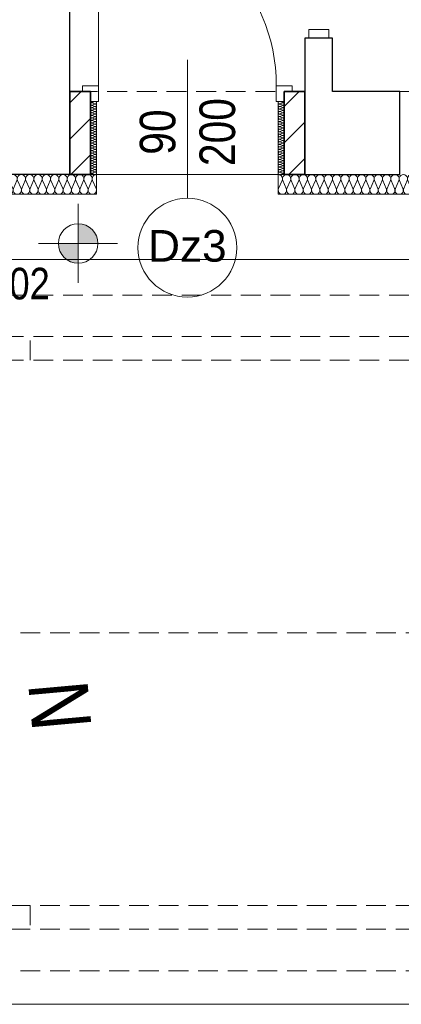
# Model space of a CAD drawing. Extents: x -543332 to -314699, y -9028 to 155584.
# Tile 4 of 256: x -502792 to -500861, y 33228 to 38212. Entities that reach past the tile are written whole.
import ezdxf

# ---------------------------------------------------------------- set-up
doc = ezdxf.new("R2010")
doc.units = 0
doc.header["$MEASUREMENT"] = 0
doc.linetypes.add('Krawędzie ukryte', pattern=[150, 100, -50])
for name, color, linetype, lineweight in [('Arch drzwi_Nr_Pióra__10', 8, 'Continuous', 18), ('Arch ocieplenie_Nr_Pióra__9', 8, 'Continuous', 9), ('Arch opisy okien_Nr_Pióra__9', 8, 'Continuous', 9), ('Arch opisy_Nr_Pióra__9', 8, 'Continuous', 9), ('Arch tabelki_Nr_Pióra__21', 8, 'Continuous', 9), ('Arch wykończenie_Nr_Pióra__3', 8, 'Continuous', 18), ('Arch zmurowania_Nr_Pióra__21', 8, 'Continuous', 9), ('Arch zmurowania_Nr_Pióra__27', 8, 'Continuous', 35), ('INWENT KONST. DREWNIANA_Nr_Pióra__21', 8, 'Continuous', 9), ('INWENT OPISY_Nr_Pióra__9', 8, 'Continuous', 9), ('INWENT RZĘDNE_Nr_Pióra__21', 8, 'Continuous', 9), ('INWENT TEREN_Nr_Pióra__21', 8, 'Continuous', 9), ('INWENT. DRZWI_Nr_Pióra__5', 8, 'Continuous', 13), ('INWENT.ŚCIANY_Nr_Pióra__1', 8, 'Continuous', 25), ('INWENT.ŚCIANY_Nr_Pióra__21', 8, 'Continuous', 9), ('Istniejące stropy_Nr_Pióra__5', 8, 'Continuous', 13)]:
    doc.layers.add(name, color=color, linetype=linetype, lineweight=lineweight)
for name, color, linetype in [('Arch ocieplenie', 8, 'Continuous'), ('Arch zmurowania', 8, 'Continuous'), ('INWENT RZĘDNE', 8, 'Continuous')]:
    doc.layers.add(name, color=color, linetype=linetype)
doc.styles.add('GENERATED_STYLE_10', font='arial.ttf')
doc.styles.add('GENERATED_STYLE_3', font='ARIALN.TTF')
doc.styles.add('GENERATED_STYLE_6', font='ARIALN.TTF')
doc.styles.add('GENERATED_STYLE_7', font='ARIALN.TTF')
pattern_1 = [(45, (0, 0), (-91.923878, 91.923878), [])]

# ---------------------------------------------------------------- blocks, each defined once
blk = doc.blocks.new('Izolacja cieplna 14_77', base_point=(-501483.3, 37427.6))
at = {"layer": 'Arch ocieplenie_Nr_Pióra__9', "linetype": 'Continuous'}
for p, q in [((-501481.6, 37357.4), (-501464, 37397.8)), ((-501460.5, 37397.8), (-501442.9, 37357.4)), ((-501439.4, 37357.4), (-501421.8, 37397.8)), ((-501418.3, 37397.8), (-501400.7, 37357.4)), ((-501397.2, 37357.4), (-501379.6, 37397.8)), ((-501376.1, 37397.8), (-501358.5, 37357.4)), ((-501355, 37357.4), (-501337.4, 37397.8)), ((-501333.9, 37397.8), (-501316.3, 37357.4)), ((-501312.8, 37357.4), (-501295.3, 37397.8)), ((-501291.7, 37397.8), (-501274.2, 37357.4)), ((-501270.6, 37357.4), (-501253.1, 37397.8)), ((-501249.5, 37397.8), (-501232, 37357.4)), ((-501228.4, 37357.4), (-501210.9, 37397.8)), ((-501207.3, 37397.8), (-501189.8, 37357.4)), ((-501186.2, 37357.4), (-501168.7, 37397.8)), ((-501165.1, 37397.8), (-501147.6, 37357.4)), ((-501144.1, 37357.4), (-501126.5, 37397.8)), ((-501123, 37397.8), (-501105.4, 37357.4)), ((-501101.9, 37357.4), (-501084.3, 37397.8)), ((-501080.8, 37397.8), (-501063.2, 37357.4)), ((-501059.7, 37357.4), (-501042.1, 37397.8)), ((-501038.6, 37397.8), (-501021, 37357.4)), ((-501017.5, 37357.4), (-500999.9, 37397.8)), ((-500996.4, 37397.8), (-500978.8, 37357.4)), ((-500975.3, 37357.4), (-500957.8, 37397.8)), ((-500954.2, 37397.8), (-500936.7, 37357.4)), ((-500933.1, 37357.4), (-500915.6, 37397.8)), ((-500912, 37397.8), (-500894.5, 37357.4)), ((-500890.9, 37357.4), (-500873.4, 37397.8)), ((-500869.8, 37397.8), (-500852.3, 37357.4)), ((-500848.7, 37357.4), (-500831.2, 37397.8)), ((-500827.6, 37397.8), (-500810.1, 37357.4))]:
    blk.add_line(p, q, dxfattribs=at)
for centre, start_param, end_param in [((-501483.3, 37406.4), 4.299596, 6.283185), ((-501441.1, 37406.4), 4.299595, 8.266774), ((-501399, 37406.4), 4.299595, 8.266774), ((-501356.8, 37406.4), 4.299595, 8.266774), ((-501314.6, 37406.4), 4.299595, 8.266774), ((-501272.4, 37406.4), 4.299595, 8.266774), ((-501230.2, 37406.4), 4.299595, 8.266774), ((-501188, 37406.4), 4.299595, 8.266774), ((-501145.8, 37406.4), 4.299595, 8.266774), ((-501103.6, 37406.4), 4.299595, 8.266774), ((-501061.5, 37406.4), 4.299595, 8.266774), ((-501019.3, 37406.4), 4.299595, 8.266774), ((-500977.1, 37406.4), 4.299595, 8.266774), ((-500934.9, 37406.4), 4.299595, 8.266774), ((-500892.7, 37406.4), 4.299595, 8.266774), ((-500850.5, 37406.4), 4.299595, 8.266774), ((-500808.3, 37406.4), 6.283185, 8.266774), ((-501462.2, 37348.9), 1.158003, 5.125183), ((-501420, 37348.9), 1.158003, 5.125183), ((-501377.9, 37348.9), 1.158003, 5.125183), ((-501335.7, 37348.9), 1.158003, 5.125183), ((-501293.5, 37348.9), 1.158003, 5.125183), ((-501251.3, 37348.9), 1.158003, 5.125183), ((-501209.1, 37348.9), 1.158003, 5.125183), ((-501166.9, 37348.9), 1.158003, 5.125183), ((-501124.7, 37348.9), 1.158003, 5.125183), ((-501082.5, 37348.9), 1.158003, 5.125183), ((-501040.4, 37348.9), 1.158003, 5.125183), ((-500998.2, 37348.9), 1.158003, 5.125183), ((-500956, 37348.9), 1.158003, 5.125183), ((-500913.8, 37348.9), 1.158003, 5.125183), ((-500871.6, 37348.9), 1.158003, 5.125183), ((-500829.4, 37348.9), 1.158003, 5.125183)]:
    blk.add_ellipse(centre, major_axis=(0, 21.3), ratio=0.991816, start_param=start_param, end_param=end_param, dxfattribs=at)
blk = doc.blocks.new('Izolacja cieplna 14_78', base_point=(-501453.3, 37797.6))
at = {"layer": 'Arch ocieplenie_Nr_Pióra__9', "linetype": 'Continuous'}
for p, q in [((-501474.4, 37797.1), (-501462.3, 37791.8)), ((-501462.3, 37790.7), (-501474.4, 37785.4)), ((-501474.4, 37784.3), (-501462.3, 37779)), ((-501462.3, 37778), (-501474.4, 37772.7)), ((-501474.4, 37771.6), (-501462.3, 37766.3)), ((-501462.3, 37765.2), (-501474.4, 37759.9)), ((-501474.4, 37758.8), (-501462.3, 37753.5)), ((-501462.3, 37752.4), (-501474.4, 37747.1)), ((-501474.4, 37746.1), (-501462.3, 37740.8)), ((-501462.3, 37739.7), (-501474.4, 37734.4)), ((-501474.4, 37733.3), (-501462.3, 37728)), ((-501462.3, 37726.9), (-501474.4, 37721.6)), ((-501474.4, 37720.5), (-501462.3, 37715.2)), ((-501462.3, 37714.2), (-501474.4, 37708.9)), ((-501474.4, 37707.8), (-501462.3, 37702.5)), ((-501462.3, 37701.4), (-501474.4, 37696.1)), ((-501474.4, 37695), (-501462.3, 37689.7)), ((-501462.3, 37688.6), (-501474.4, 37683.3)), ((-501474.4, 37682.3), (-501462.3, 37677)), ((-501462.3, 37675.9), (-501474.4, 37670.6)), ((-501474.4, 37669.5), (-501462.3, 37664.2)), ((-501462.3, 37663.1), (-501474.4, 37657.8)), ((-501474.4, 37656.8), (-501462.3, 37651.4)), ((-501462.3, 37650.4), (-501474.4, 37645.1)), ((-501474.4, 37644), (-501462.3, 37638.7)), ((-501462.3, 37637.6), (-501474.4, 37632.3)), ((-501474.4, 37631.2), (-501462.3, 37625.9)), ((-501462.3, 37624.9), (-501474.4, 37619.5)), ((-501474.4, 37618.5), (-501462.3, 37613.2)), ((-501462.3, 37612.1), (-501474.4, 37606.8)), ((-501474.4, 37605.7), (-501462.3, 37600.4)), ((-501462.3, 37599.3), (-501474.4, 37594)), ((-501474.4, 37593), (-501462.3, 37587.7)), ((-501462.3, 37586.6), (-501474.4, 37581.3)), ((-501474.4, 37580.2), (-501462.3, 37574.9)), ((-501462.3, 37573.8), (-501474.4, 37568.5)), ((-501474.4, 37567.4), (-501462.3, 37562.1)), ((-501462.3, 37561.1), (-501474.4, 37555.8)), ((-501474.4, 37554.7), (-501462.3, 37549.4)), ((-501462.3, 37548.3), (-501474.4, 37543)), ((-501474.4, 37541.9), (-501462.3, 37536.6)), ((-501462.3, 37535.5), (-501474.4, 37530.2)), ((-501474.4, 37529.2), (-501462.3, 37523.9)), ((-501462.3, 37522.8), (-501474.4, 37517.5)), ((-501474.4, 37516.4), (-501462.3, 37511.1)), ((-501462.3, 37510), (-501474.4, 37504.7)), ((-501474.4, 37503.6), (-501462.3, 37498.3)), ((-501462.3, 37497.3), (-501474.4, 37492)), ((-501474.4, 37490.9), (-501462.3, 37485.6)), ((-501462.3, 37484.5), (-501474.4, 37479.2)), ((-501474.4, 37478.1), (-501462.3, 37472.8)), ((-501462.3, 37471.8), (-501474.4, 37466.4)), ((-501474.4, 37465.4), (-501462.3, 37460.1)), ((-501462.3, 37459), (-501474.4, 37453.7)), ((-501474.4, 37452.6), (-501462.3, 37447.3)), ((-501462.3, 37446.2), (-501474.4, 37440.9)), ((-501474.4, 37439.9), (-501462.3, 37434.5)), ((-501462.3, 37433.5), (-501474.4, 37428.2))]:
    blk.add_line(p, q, dxfattribs=at)
for centre, start_param, end_param in [((-501476.9, 37791.3), 1.158003, 5.125183), ((-501476.9, 37778.5), 1.158003, 5.125183), ((-501459.7, 37797.6), 4.299596, 6.283185), ((-501459.7, 37784.9), 4.299595, 8.266774), ((-501459.7, 37772.1), 4.299595, 8.266774), ((-501476.9, 37765.7), 1.158003, 5.125183), ((-501476.9, 37753), 1.158003, 5.125183), ((-501476.9, 37740.2), 1.158003, 5.125183), ((-501476.9, 37727.5), 1.158003, 5.125183), ((-501459.7, 37759.4), 4.299595, 8.266774), ((-501459.7, 37746.6), 4.299595, 8.266774), ((-501459.7, 37733.8), 4.299595, 8.266774), ((-501476.9, 37714.7), 1.158003, 5.125183), ((-501476.9, 37701.9), 1.158003, 5.125183), ((-501476.9, 37689.2), 1.158003, 5.125183), ((-501476.9, 37676.4), 1.158003, 5.125183), ((-501459.7, 37721.1), 4.299595, 8.266774), ((-501459.7, 37708.3), 4.299595, 8.266774), ((-501459.7, 37695.6), 4.299595, 8.266774), ((-501459.7, 37682.8), 4.299595, 8.266774), ((-501476.9, 37663.7), 1.158003, 5.125183), ((-501476.9, 37650.9), 1.158003, 5.125183), ((-501476.9, 37638.1), 1.158003, 5.125183), ((-501476.9, 37625.4), 1.158003, 5.125183), ((-501459.7, 37670), 4.299595, 8.266774), ((-501459.7, 37657.3), 4.299595, 8.266774), ((-501459.7, 37644.5), 4.299595, 8.266774), ((-501459.7, 37631.8), 4.299595, 8.266774), ((-501476.9, 37612.6), 1.158003, 5.125183), ((-501476.9, 37599.9), 1.158003, 5.125183), ((-501476.9, 37587.1), 1.158003, 5.125183), ((-501476.9, 37574.4), 1.158003, 5.125183), ((-501459.7, 37619), 4.299595, 8.266774), ((-501459.7, 37606.3), 4.299595, 8.266774), ((-501459.7, 37593.5), 4.299595, 8.266774), ((-501459.7, 37580.7), 4.299595, 8.266774), ((-501476.9, 37561.6), 1.158003, 5.125183), ((-501476.9, 37548.8), 1.158003, 5.125183), ((-501476.9, 37536.1), 1.158003, 5.125183), ((-501476.9, 37523.3), 1.158003, 5.125183), ((-501459.7, 37568), 4.299595, 8.266774), ((-501459.7, 37555.2), 4.299595, 8.266774), ((-501459.7, 37542.5), 4.299595, 8.266774), ((-501459.7, 37529.7), 4.299595, 8.266774), ((-501476.9, 37510.6), 1.158003, 5.125183), ((-501476.9, 37497.8), 1.158003, 5.125183), ((-501476.9, 37485), 1.158003, 5.125183), ((-501459.7, 37516.9), 4.299595, 8.266774), ((-501459.7, 37504.2), 4.299595, 8.266774), ((-501459.7, 37491.4), 4.299595, 8.266774), ((-501459.7, 37478.7), 4.299595, 8.266774), ((-501476.9, 37472.3), 1.158003, 5.125183), ((-501476.9, 37459.5), 1.158003, 5.125183), ((-501476.9, 37446.8), 1.158003, 5.125183), ((-501476.9, 37434), 1.158003, 5.125183), ((-501459.7, 37465.9), 4.299595, 8.266774), ((-501459.7, 37453.1), 4.299595, 8.266774), ((-501459.7, 37440.4), 4.299595, 8.266774), ((-501459.7, 37427.6), 0, 1.983589)]:
    blk.add_ellipse(centre, major_axis=(6.38, 0), ratio=0.999862, start_param=start_param, end_param=end_param, dxfattribs=at)
blk = doc.blocks.new('Izolacja cieplna 14_79', base_point=(-502403.3, 37427.6))
at = {"layer": 'Arch ocieplenie_Nr_Pióra__9', "linetype": 'Continuous'}
for p, q in [((-503059, 37397.8), (-503076.6, 37357.4)), ((-503037.9, 37357.4), (-503055.5, 37397.8)), ((-503016.8, 37397.8), (-503034.4, 37357.4)), ((-502995.7, 37357.4), (-503013.3, 37397.8)), ((-502974.6, 37397.8), (-502992.2, 37357.4)), ((-502953.5, 37357.4), (-502971.1, 37397.8)), ((-502932.4, 37397.8), (-502950, 37357.4)), ((-502911.3, 37357.4), (-502928.9, 37397.8)), ((-502890.3, 37397.8), (-502907.8, 37357.4)), ((-502869.2, 37357.4), (-502886.7, 37397.8)), ((-502848.1, 37397.8), (-502865.6, 37357.4)), ((-502827, 37357.4), (-502844.5, 37397.8)), ((-502805.9, 37397.8), (-502823.4, 37357.4)), ((-502784.8, 37357.4), (-502802.3, 37397.8)), ((-502763.7, 37397.8), (-502781.2, 37357.4)), ((-502742.6, 37357.4), (-502760.1, 37397.8)), ((-502721.5, 37397.8), (-502739.1, 37357.4)), ((-502700.4, 37357.4), (-502718, 37397.8)), ((-502679.3, 37397.8), (-502696.9, 37357.4)), ((-502658.2, 37357.4), (-502675.8, 37397.8)), ((-502637.1, 37397.8), (-502654.7, 37357.4)), ((-502616, 37357.4), (-502633.6, 37397.8)), ((-502594.9, 37397.8), (-502612.5, 37357.4)), ((-502573.8, 37357.4), (-502591.4, 37397.8)), ((-502552.8, 37397.8), (-502570.3, 37357.4)), ((-502531.7, 37357.4), (-502549.2, 37397.8)), ((-502510.6, 37397.8), (-502528.1, 37357.4)), ((-502489.5, 37357.4), (-502507, 37397.8)), ((-502468.4, 37397.8), (-502485.9, 37357.4)), ((-502447.3, 37357.4), (-502464.8, 37397.8)), ((-502426.2, 37397.8), (-502443.7, 37357.4)), ((-502405.1, 37357.4), (-502422.6, 37397.8))]:
    blk.add_line(p, q, dxfattribs=at)
for centre, start_param, end_param in [((-503078.3, 37406.4), 1.158004, 3.141593), ((-503036.1, 37406.4), 1.158004, 5.125183), ((-502993.9, 37406.4), 1.158004, 5.125183), ((-502951.8, 37406.4), 1.158004, 5.125183), ((-502909.6, 37406.4), 1.158004, 5.125183), ((-502867.4, 37406.4), 1.158004, 5.125183), ((-502825.2, 37406.4), 1.158004, 5.125183), ((-502783, 37406.4), 1.158004, 5.125183), ((-502740.8, 37406.4), 1.158004, 5.125183), ((-502698.6, 37406.4), 1.158004, 5.125183), ((-502656.4, 37406.4), 1.158004, 5.125183), ((-502614.3, 37406.4), 1.158004, 5.125183), ((-502572.1, 37406.4), 1.158004, 5.125183), ((-502529.9, 37406.4), 1.158004, 5.125183), ((-502487.7, 37406.4), 1.158004, 5.125183), ((-502445.5, 37406.4), 1.158004, 5.125183), ((-502403.3, 37406.4), 3.141593, 5.125182), ((-503057.2, 37348.9), 4.299595, 8.266775), ((-503015, 37348.9), 4.299595, 8.266775), ((-502972.9, 37348.9), 4.299595, 8.266775), ((-502930.7, 37348.9), 4.299595, 8.266775), ((-502888.5, 37348.9), 4.299595, 8.266775), ((-502846.3, 37348.9), 4.299595, 8.266775), ((-502804.1, 37348.9), 4.299595, 8.266775), ((-502761.9, 37348.9), 4.299595, 8.266775), ((-502719.7, 37348.9), 4.299595, 8.266775), ((-502677.5, 37348.9), 4.299595, 8.266775), ((-502635.4, 37348.9), 4.299595, 8.266775), ((-502593.2, 37348.9), 4.299595, 8.266775), ((-502551, 37348.9), 4.299595, 8.266775), ((-502508.8, 37348.9), 4.299595, 8.266775), ((-502466.6, 37348.9), 4.299595, 8.266775), ((-502424.4, 37348.9), 4.299595, 8.266775)]:
    blk.add_ellipse(centre, major_axis=(0, -21.3), ratio=0.991816, start_param=start_param, end_param=end_param, dxfattribs=at)
blk = doc.blocks.new('Izolacja cieplna 14_80', base_point=(-502433.3, 37797.6))
at = {"layer": 'Arch ocieplenie_Nr_Pióra__9', "linetype": 'Continuous'}
for p, q in [((-502412.3, 37797.1), (-502424.4, 37791.8)), ((-502424.4, 37790.7), (-502412.3, 37785.4)), ((-502412.3, 37784.3), (-502424.4, 37779)), ((-502424.4, 37778), (-502412.3, 37772.7)), ((-502412.3, 37771.6), (-502424.4, 37766.3)), ((-502424.4, 37765.2), (-502412.3, 37759.9)), ((-502412.3, 37758.8), (-502424.4, 37753.5)), ((-502424.4, 37752.4), (-502412.3, 37747.1)), ((-502412.3, 37746.1), (-502424.4, 37740.8)), ((-502424.4, 37739.7), (-502412.3, 37734.4)), ((-502412.3, 37733.3), (-502424.4, 37728)), ((-502424.4, 37726.9), (-502412.3, 37721.6)), ((-502412.3, 37720.5), (-502424.4, 37715.2)), ((-502424.4, 37714.2), (-502412.3, 37708.9)), ((-502412.3, 37707.8), (-502424.4, 37702.5)), ((-502424.4, 37701.4), (-502412.3, 37696.1)), ((-502412.3, 37695), (-502424.4, 37689.7)), ((-502424.4, 37688.6), (-502412.3, 37683.3)), ((-502412.3, 37682.3), (-502424.4, 37677)), ((-502424.4, 37675.9), (-502412.3, 37670.6)), ((-502412.3, 37669.5), (-502424.4, 37664.2)), ((-502424.4, 37663.1), (-502412.3, 37657.8)), ((-502412.3, 37656.8), (-502424.4, 37651.4)), ((-502424.4, 37650.4), (-502412.3, 37645.1)), ((-502412.3, 37644), (-502424.4, 37638.7)), ((-502424.4, 37637.6), (-502412.3, 37632.3)), ((-502412.3, 37631.2), (-502424.4, 37625.9)), ((-502424.4, 37624.9), (-502412.3, 37619.5)), ((-502412.3, 37618.5), (-502424.4, 37613.2)), ((-502424.4, 37612.1), (-502412.3, 37606.8)), ((-502412.3, 37605.7), (-502424.4, 37600.4)), ((-502424.4, 37599.3), (-502412.3, 37594)), ((-502412.3, 37593), (-502424.4, 37587.7)), ((-502424.4, 37586.6), (-502412.3, 37581.3)), ((-502412.3, 37580.2), (-502424.4, 37574.9)), ((-502424.4, 37573.8), (-502412.3, 37568.5)), ((-502412.3, 37567.4), (-502424.4, 37562.1)), ((-502424.4, 37561.1), (-502412.3, 37555.8)), ((-502412.3, 37554.7), (-502424.4, 37549.4)), ((-502424.4, 37548.3), (-502412.3, 37543)), ((-502412.3, 37541.9), (-502424.4, 37536.6)), ((-502424.4, 37535.5), (-502412.3, 37530.2)), ((-502412.3, 37529.2), (-502424.4, 37523.9)), ((-502424.4, 37522.8), (-502412.3, 37517.5)), ((-502412.3, 37516.4), (-502424.4, 37511.1)), ((-502424.4, 37510), (-502412.3, 37504.7)), ((-502412.3, 37503.6), (-502424.4, 37498.3)), ((-502424.4, 37497.3), (-502412.3, 37492)), ((-502412.3, 37490.9), (-502424.4, 37485.6)), ((-502424.4, 37484.5), (-502412.3, 37479.2)), ((-502412.3, 37478.1), (-502424.4, 37472.8)), ((-502424.4, 37471.8), (-502412.3, 37466.4)), ((-502412.3, 37465.4), (-502424.4, 37460.1)), ((-502424.4, 37459), (-502412.3, 37453.7)), ((-502412.3, 37452.6), (-502424.4, 37447.3)), ((-502424.4, 37446.2), (-502412.3, 37440.9)), ((-502412.3, 37439.9), (-502424.4, 37434.5)), ((-502424.4, 37433.5), (-502412.3, 37428.2))]:
    blk.add_line(p, q, dxfattribs=at)
for centre, start_param, end_param in [((-502426.9, 37784.9), 1.158004, 5.125183), ((-502426.9, 37772.1), 1.158004, 5.125183), ((-502426.9, 37797.6), 3.141593, 5.125182), ((-502409.7, 37791.3), 4.299595, 8.266775), ((-502409.7, 37778.5), 4.299595, 8.266775), ((-502426.9, 37759.4), 1.158004, 5.125183), ((-502426.9, 37746.6), 1.158004, 5.125183), ((-502426.9, 37733.8), 1.158004, 5.125183), ((-502409.7, 37765.7), 4.299595, 8.266775), ((-502409.7, 37753), 4.299595, 8.266775), ((-502409.7, 37740.2), 4.299595, 8.266775), ((-502409.7, 37727.5), 4.299595, 8.266775), ((-502426.9, 37721.1), 1.158004, 5.125183), ((-502426.9, 37708.3), 1.158004, 5.125183), ((-502426.9, 37695.6), 1.158004, 5.125183), ((-502426.9, 37682.8), 1.158004, 5.125183), ((-502409.7, 37714.7), 4.299595, 8.266775), ((-502409.7, 37701.9), 4.299595, 8.266775), ((-502409.7, 37689.2), 4.299595, 8.266775), ((-502409.7, 37676.4), 4.299595, 8.266775), ((-502426.9, 37670), 1.158004, 5.125183), ((-502426.9, 37657.3), 1.158004, 5.125183), ((-502426.9, 37644.5), 1.158004, 5.125183), ((-502426.9, 37631.8), 1.158004, 5.125183), ((-502409.7, 37663.7), 4.299595, 8.266775), ((-502409.7, 37650.9), 4.299595, 8.266775), ((-502409.7, 37638.1), 4.299595, 8.266775), ((-502409.7, 37625.4), 4.299595, 8.266775), ((-502426.9, 37619), 1.158004, 5.125183), ((-502426.9, 37606.3), 1.158004, 5.125183), ((-502426.9, 37593.5), 1.158004, 5.125183), ((-502426.9, 37580.7), 1.158004, 5.125183), ((-502409.7, 37612.6), 4.299595, 8.266775), ((-502409.7, 37599.9), 4.299595, 8.266775), ((-502409.7, 37587.1), 4.299595, 8.266775), ((-502409.7, 37574.4), 4.299595, 8.266775), ((-502426.9, 37568), 1.158004, 5.125183), ((-502426.9, 37555.2), 1.158004, 5.125183), ((-502426.9, 37542.5), 1.158004, 5.125183), ((-502426.9, 37529.7), 1.158004, 5.125183), ((-502409.7, 37561.6), 4.299595, 8.266775), ((-502409.7, 37548.8), 4.299595, 8.266775), ((-502409.7, 37536.1), 4.299595, 8.266775), ((-502409.7, 37523.3), 4.299595, 8.266775), ((-502426.9, 37516.9), 1.158004, 5.125183), ((-502426.9, 37504.2), 1.158004, 5.125183), ((-502426.9, 37491.4), 1.158004, 5.125183), ((-502426.9, 37478.7), 1.158004, 5.125183), ((-502409.7, 37510.6), 4.299595, 8.266775), ((-502409.7, 37497.8), 4.299595, 8.266775), ((-502409.7, 37485), 4.299595, 8.266775), ((-502426.9, 37465.9), 1.158004, 5.125183), ((-502426.9, 37453.1), 1.158004, 5.125183), ((-502426.9, 37440.4), 1.158004, 5.125183), ((-502426.9, 37427.6), 1.158004, 3.141593), ((-502409.7, 37472.3), 4.299595, 8.266775), ((-502409.7, 37459.5), 4.299595, 8.266775), ((-502409.7, 37446.8), 4.299595, 8.266775), ((-502409.7, 37434), 4.299595, 8.266775)]:
    blk.add_ellipse(centre, major_axis=(6.38, 0), ratio=0.999862, start_param=start_param, end_param=end_param, dxfattribs=at)
blk = doc.blocks.new('Ściana_22', base_point=(-502538.3, 37847.6))
at = {"layer": 'Arch zmurowania_Nr_Pióra__21', "linetype": 'Continuous'}
h = blk.add_hatch(dxfattribs=at)
h.set_pattern_fill('Common_Brick', color=256, style=0, pattern_type=2)
h.set_pattern_definition(pattern_1)
h.paths.add_polyline_path([(-502538.3, 37427.6), (-502433.3, 37427.6), (-502433.3, 37847.6), (-502538.3, 37847.6)], flags=0)
at = {"layer": 'Arch zmurowania_Nr_Pióra__27', "linetype": 'Continuous'}
for p, q in [((-502433.3, 37847.6), (-502538.3, 37847.6)), ((-502538.3, 37847.6), (-502538.3, 37427.6)), ((-502433.3, 37427.6), (-502433.3, 37847.6)), ((-502538.3, 37427.6), (-502433.3, 37427.6))]:
    blk.add_line(p, q, dxfattribs=at)
blk = doc.blocks.new('Ściana_23', base_point=(-501453.3, 37847.6))
at = {"layer": 'Arch zmurowania_Nr_Pióra__21', "linetype": 'Continuous'}
h = blk.add_hatch(dxfattribs=at)
h.set_pattern_fill('Common_Brick', color=256, style=0, pattern_type=2)
h.set_pattern_definition(pattern_1)
h.paths.add_polyline_path([(-501453.3, 37427.6), (-501348.3, 37427.6), (-501348.3, 37847.6), (-501453.3, 37847.6)], flags=0)
at = {"layer": 'Arch zmurowania_Nr_Pióra__27', "linetype": 'Continuous'}
for p, q in [((-501348.3, 37847.6), (-501453.3, 37847.6)), ((-501453.3, 37847.6), (-501453.3, 37427.6)), ((-501348.3, 37427.6), (-501348.3, 37847.6)), ((-501453.3, 37427.6), (-501348.3, 37427.6))]:
    blk.add_line(p, q, dxfattribs=at)
blk = doc.blocks.new('Koty wysokościowe_28', base_point=(-502496, 37078.8))
at = {"layer": 'INWENT RZĘDNE_Nr_Pióra__21', "linetype": 'Continuous'}
for points in [[(-502496, 37078.8), (-502396, 37078.8), (-502403.6, 37117), (-502425.3, 37149.5), (-502457.7, 37171.2), (-502496, 37178.8)], [(-502496, 37078.8), (-502596, 37078.8), (-502588.4, 37040.5), (-502566.7, 37008.1), (-502534.3, 36986.4), (-502496, 36978.8)]]:
    blk.add_hatch(color=256, dxfattribs=at).paths.add_polyline_path(points, flags=0)
for p, q in [((-502496, 36878.8), (-502496, 37278.8)), ((-502696, 37078.8), (-502296, 37078.8))]:
    blk.add_line(p, q, dxfattribs=at)
blk.add_circle((-502496, 37078.8), 100, dxfattribs=at)
at = {"layer": 'INWENT RZĘDNE_Nr_Pióra__21', "insert": (-503103.3, 36766), "char_height": 160, "attachment_point": 7, "style": 'GENERATED_STYLE_3'}
blk.add_mtext('{+0,02}', dxfattribs=at)

msp = doc.modelspace()

# ---------------------------------------------------------------- linework, layer by layer
at = {"layer": 'Arch drzwi_Nr_Pióra__10', "linetype": 'Continuous'}
for p, q in [((-502393.3, 37877.6), (-502393.3, 38777.6)), ((-502473.3, 37877.6), (-502473.3, 37847.6)), ((-502473.3, 37877.6), (-502393.3, 37877.6)), ((-502393.3, 37877.6), (-502393.3, 37797.6)), ((-501493.3, 37797.6), (-501493.3, 37877.6)), ((-501493.3, 37877.6), (-501413.3, 37877.6)), ((-501413.3, 37847.6), (-501413.3, 37877.6)), ((-502393.3, 37797.6), (-502433.9, 37797.6)), ((-501453.3, 37797.6), (-501493.3, 37797.6))]:
    msp.add_line(p, q, dxfattribs=at)
msp.add_arc((-502393.3, 37877.6), 900, 0, 90, dxfattribs=at)
at = {"layer": 'Arch opisy_Nr_Pióra__9', "linetype": 'Continuous'}
msp.add_line((-501943.3, 37307.6), (-501943.3, 38007.6), dxfattribs=at)
msp.add_circle((-501943.3, 37057.6), 250, dxfattribs=at)
at = {"layer": 'Arch wykończenie_Nr_Pióra__3', "linetype": 'Continuous'}
for p, q in [((-502403.3, 37327.6), (-502403.3, 37797.6)), ((-501483.3, 37327.6), (-501483.3, 37797.6)), ((-503078.3, 37327.6), (-502403.3, 37327.6)), ((-500808.3, 37327.6), (-501483.3, 37327.6))]:
    msp.add_line(p, q, dxfattribs=at)
at = {"layer": 'INWENT KONST. DREWNIANA_Nr_Pióra__21', "linetype": 'Krawędzie ukryte'}
for p, q in [((-508272.1, 36817.6), (-498038.3, 36817.6)), ((-508272.1, 36607.6), (-498088.3, 36607.6)), ((-502738.3, 36487.6), (-502738.3, 36607.6)), ((-508272.1, 36487.6), (-498088.3, 36487.6)), ((-498038.3, 35107.6), (-508272.1, 35107.6)), ((-498088.3, 33727.6), (-508272.1, 33727.6)), ((-502738.3, 33727.6), (-502738.3, 33607.6)), ((-498088.3, 33607.6), (-508272.1, 33607.6)), ((-498038.3, 33397.6), (-508272.1, 33397.6))]:
    msp.add_line(p, q, dxfattribs=at)
at = {"layer": 'INWENT TEREN_Nr_Pióra__21', "linetype": 'Continuous'}
for p, q in [((-498038.3, 36997.6), (-508272.1, 36997.6)), ((-498038.3, 33227.6), (-508272.1, 33227.6))]:
    msp.add_line(p, q, dxfattribs=at)
at = {"layer": 'INWENT. DRZWI_Nr_Pióra__5', "linetype": 'Continuous'}
for p, q in [((-501228.3, 38162.6), (-501328.3, 38162.6)), ((-501328.3, 38162.6), (-501328.3, 38117.6)), ((-501228.3, 38117.6), (-501228.3, 38162.6)), ((-502538.3, 37427.6), (-501348.3, 37427.6))]:
    msp.add_line(p, q, dxfattribs=at)
at = {"layer": 'INWENT.ŚCIANY_Nr_Pióra__1', "linetype": 'Continuous'}
for p, q in [((-502538.3, 37847.6), (-502538.3, 40287.6)), ((-501208.3, 38117.6), (-501348.3, 38117.6)), ((-501348.3, 38117.6), (-501348.3, 37847.6)), ((-501208.3, 37847.6), (-501208.3, 38117.6)), ((-502538.3, 37847.6), (-502538.3, 37427.6)), ((-501348.3, 37847.6), (-501348.3, 37427.6)), ((-500868.3, 37847.6), (-501208.3, 37847.6)), ((-500868.3, 37427.6), (-500868.3, 37847.6)), ((-502538.3, 37427.6), (-503018.3, 37427.6)), ((-501348.3, 37427.6), (-500868.3, 37427.6))]:
    msp.add_line(p, q, dxfattribs=at)
at = {"layer": 'INWENT.ŚCIANY_Nr_Pióra__21', "linetype": 'Continuous'}
msp.add_line((-500868.3, 37847.6), (-499398.3, 37847.6), dxfattribs=at)
at = {"layer": 'Istniejące stropy_Nr_Pióra__5', "linetype": 'Krawędzie ukryte'}
for p, q in [((-501348.3, 37847.6), (-502538.3, 37847.6)), ((-501348.3, 37427.6), (-502538.3, 37427.6))]:
    msp.add_line(p, q, dxfattribs=at)

# ---------------------------------------------------------------- block references
at = {"layer": 'Arch ocieplenie', "color": 104, "linetype": 'Continuous', "lineweight": 13, "true_color": 0x029e21}
for name, p in [('Izolacja cieplna 14_80', (-502433.3, 37797.6)), ('Izolacja cieplna 14_78', (-501453.3, 37797.6)), ('Izolacja cieplna 14_79', (-502403.3, 37427.6)), ('Izolacja cieplna 14_77', (-501483.3, 37427.6))]:
    msp.add_blockref(name, p, dxfattribs=at)
at = {"layer": 'Arch zmurowania'}
for name, p in [('Ściana_22', (-502538.3, 37847.6)), ('Ściana_23', (-501453.3, 37847.6))]:
    msp.add_blockref(name, p, dxfattribs=at)
at = {"layer": 'INWENT RZĘDNE'}
msp.add_blockref('Koty wysokościowe_28', (-502496, 37078.8), dxfattribs=at)

# ---------------------------------------------------------------- texts
at = {"layer": 'Arch opisy okien_Nr_Pióra__9', "linetype": 'Continuous', "insert": (-501943.3, 37146.8), "char_height": 160, "attachment_point": 2, "style": 'GENERATED_STYLE_10'}
msp.add_mtext('{Dz3}', dxfattribs=at)
at = {"layer": 'Arch tabelki_Nr_Pióra__21', "linetype": 'Continuous', "insert": (-502439, 34753.1), "char_height": 300, "attachment_point": 2, "rotation": 275.1455, "style": 'GENERATED_STYLE_7'}
msp.add_mtext('{N}', dxfattribs=at)
at = {"layer": 'INWENT OPISY_Nr_Pióra__9', "linetype": 'Continuous', "insert": (-502184.1, 37642.6), "char_height": 180, "width": 1346.334, "attachment_point": 2, "rotation": 90, "line_spacing_factor": 1.007146, "style": 'GENERATED_STYLE_6'}
msp.add_mtext('{90\\P200}', dxfattribs=at)

doc.saveas('drawing.dxf')
